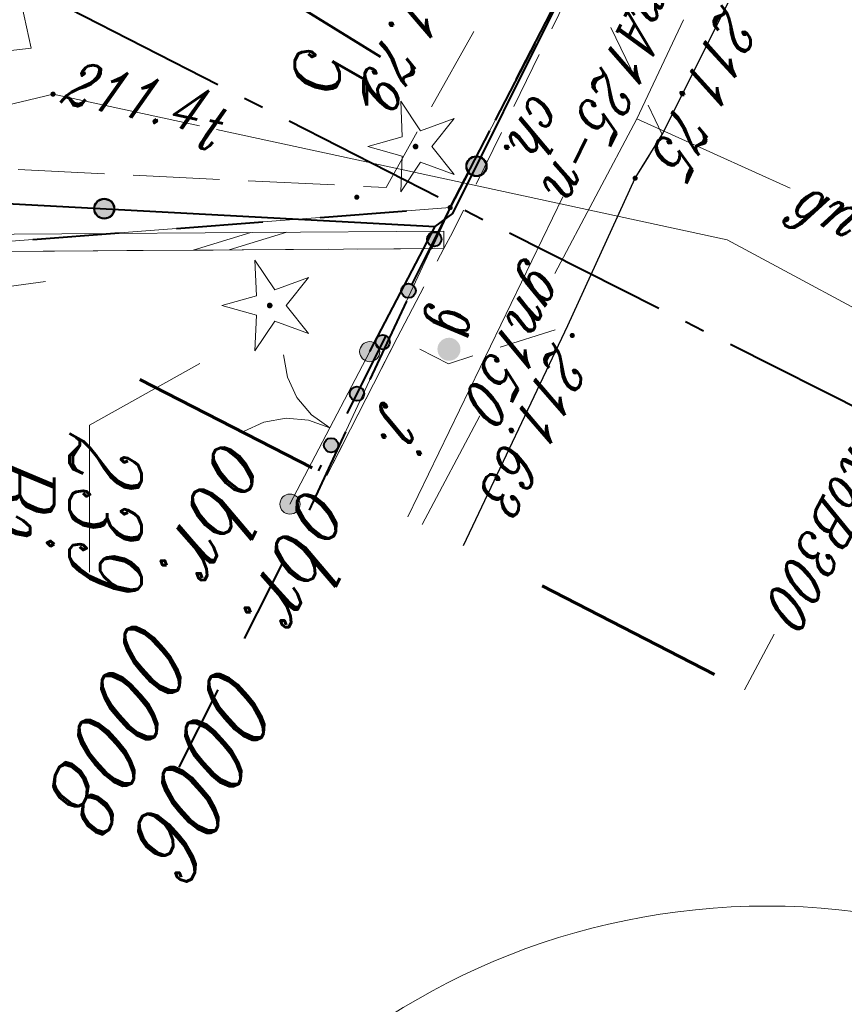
# Model space of a CAD drawing. Header units: millimetres. Extents: x -9598 to -9388, y -264557 to -264347.
# Tile 3 of 44: x -9527 to -9513, y -264530 to -264513. Entities that reach past the tile are written whole.
import ezdxf
from ezdxf.enums import TextEntityAlignment as Align

# ---------------------------------------------------------------- set-up
doc = ezdxf.new("R2010")
doc.units = ezdxf.units.MM
for name, pattern in [('Rakowicka 531_1 wstępna wersja$0$DGN Style 5', [7.845798, 3.362485, -4.483313]), ('Rakowicka 531_1 wstępna wersja$0$KTCR02-500', [1.5, 1, -0.5]), ('Rakowicka 531_1 wstępna wersja$0$KTJZ01-500', [2, 1.5, -0.5]), ('Rakowicka 531_1 wstępna wersja$0$KTPL01-500', [2, 1.5, -0.5])]:
    doc.linetypes.add(name, pattern=pattern)
doc.layers.get('0').update_dxf_attribs({"color": 20, "lineweight": 35})
doc.layers.add('-- RAMKA', color=11, linetype='Continuous')
for name, color, linetype, lineweight in [('Rakowicka 531_1 wstępna wersja$0$EGBA01', 250, 'Continuous', 0), ('Rakowicka 531_1 wstępna wersja$0$EGBD03', 250, 'Continuous', 0), ('Rakowicka 531_1 wstępna wersja$0$EGBO02', 250, 'Continuous', 0), ('Rakowicka 531_1 wstępna wersja$0$EGBU01', 250, 'Continuous', 0), ('Rakowicka 531_1 wstępna wersja$0$EPGPO_216', 7, 'Continuous', 0), ('Rakowicka 531_1 wstępna wersja$0$GSLKBR', 250, 'Continuous', 13), ('Rakowicka 531_1 wstępna wersja$0$GSSIMO', 250, 'Continuous', 13), ('Rakowicka 531_1 wstępna wersja$0$KTCR02', 250, 'Continuous', 0), ('Rakowicka 531_1 wstępna wersja$0$KTJZ01', 250, 'Continuous', 0), ('Rakowicka 531_1 wstępna wersja$0$KTKR01', 250, 'Continuous', 0), ('Rakowicka 531_1 wstępna wersja$0$KTOK05_01', 250, 'Continuous', 0), ('Rakowicka 531_1 wstępna wersja$0$KTPL01', 250, 'Continuous', 0), ('Rakowicka 531_1 wstępna wersja$0$OBOP01_01', 250, 'Continuous', 0), ('Rakowicka 531_1 wstępna wersja$0$Opisy', 8, 'Continuous', 0), ('Rakowicka 531_1 wstępna wersja$0$PRGW02', 250, 'Continuous', 0), ('Rakowicka 531_1 wstępna wersja$0$SUPC_01', 250, 'Continuous', 0), ('Rakowicka 531_1 wstępna wersja$0$SUPG_01', 250, 'Continuous', 0), ('Rakowicka 531_1 wstępna wersja$0$SUPK_01', 250, 'Continuous', 0), ('Rakowicka 531_1 wstępna wersja$0$SUPT_01', 250, 'Continuous', 0), ('Rakowicka 531_1 wstępna wersja$0$SUUS15_7a_T', 250, 'Continuous', 0), ('Rakowicka 531_1 wstępna wersja$0$SUUS25_G', 250, 'Continuous', 0), ('Rakowicka 531_1 wstępna wersja$0$Warstwa 2', 250, 'Continuous', 0), ('Rakowicka 531_1 wstępna wersja$0$Warstwa 5', 250, 'Continuous', 0)]:
    doc.layers.add(name, color=color, linetype=linetype, lineweight=lineweight)
for name, color, linetype, lineweight, true_color in [('Rakowicka 531_1 wstępna wersja$0$GEPPGD', 7, 'Continuous', 13, 0x008000), ('Rakowicka 531_1 wstępna wersja$0$GEPPGO', 7, 'Continuous', 13, 0x008000), ('Rakowicka 531_1 wstępna wersja$0$GUPTSH', 7, 'Continuous', 0, 0xff9100)]:
    doc.layers.add(name, color=color, linetype=linetype, lineweight=lineweight, true_color=true_color)
doc.styles.add('Rakowicka 531_1 wstępna wersja$0$Style-ITALIC_1250 I 0.20944', font='ITALIC_1250.shx', dxfattribs={"oblique": 12})

# ---------------------------------------------------------------- blocks, each defined once
blk = doc.blocks.new('Rakowicka 531_1 wstępna wersja$0$GEPPGO1_2')
at = {"layer": 'Rakowicka 531_1 wstępna wersja$0$GEPPGO', "linetype": 'Continuous', "lineweight": 13, "true_color": 0x008000}
blk.add_hatch(color=96, dxfattribs=at).paths.add_polyline_path([(0, -0.45), (-0.13906, -0.42798), (-0.2645, -0.36406), (-0.36406, -0.2645), (-0.42798, -0.13906), (-0.45, 0), (-0.42798, 0.13906), (-0.36406, 0.2645), (-0.2645, 0.36406), (-0.13906, 0.42798), (0, 0.45), (0.13906, 0.42798), (0.2645, 0.36406), (0.36406, 0.2645), (0.42798, 0.13906), (0.45, 0), (0.42798, -0.13906), (0.36406, -0.2645), (0.2645, -0.36406), (0.13906, -0.42798)])
blk = doc.blocks.new('Rakowicka 531_1 wstępna wersja$0$GUPTSH1')
at = {"layer": 'Rakowicka 531_1 wstępna wersja$0$GUPTSH', "linetype": 'Continuous', "lineweight": 13}
blk.add_hatch(color=30, dxfattribs=at).paths.add_polyline_path([(0, -0.45), (-0.11647, -0.43467), (-0.225, -0.38971), (-0.3182, -0.3182), (-0.38971, -0.225), (-0.43467, -0.11647), (-0.45, 0), (-0.43467, 0.11647), (-0.38971, 0.225), (-0.3182, 0.3182), (-0.225, 0.38971), (-0.11647, 0.43467), (0, 0.45), (0.11647, 0.43467), (0.225, 0.38971), (0.3182, 0.3182), (0.38971, 0.225), (0.43467, 0.11647), (0.45, 0), (0.43467, -0.11647), (0.38971, -0.225), (0.3182, -0.3182), (0.225, -0.38971), (0.11647, -0.43467)])
blk = doc.blocks.new('Rakowicka 531_1 wstępna wersja$0$OBOP01_01')
at = {"layer": 'Rakowicka 531_1 wstępna wersja$0$OBOP01_01', "linetype": 'Continuous', "lineweight": 13}
h = blk.add_hatch(color=96, dxfattribs=at)
edge = h.paths.add_edge_path()
edge.add_arc((0, 0), 0.05, 0, 360)
at = {"layer": 'Rakowicka 531_1 wstępna wersja$0$OBOP01_01', "color": 96, "linetype": 'Continuous', "lineweight": 13, "flags": 128}
blk.add_lwpolyline([(0, -0.829), (-0.167, -0.23), (-0.788, -0.256), (-0.271, 0.088), (-0.487, 0.671), (0, 0.285), (0.487, 0.671), (0.271, 0.088), (0.788, -0.256), (0.167, -0.23), (0, -0.829)], close=True, dxfattribs=at)
blk = doc.blocks.new('Rakowicka 531_1 wstępna wersja$0$GSLKBR1')
at = {"layer": 'Rakowicka 531_1 wstępna wersja$0$GSLKBR', "color": 250, "linetype": 'Continuous', "lineweight": 13, "flags": 128}
for points in [[(12.99038, 7.5), (10.6066, 4.3934), (7.5, 2.00962), (3.88229, 0.51111), (0, 0)], [(0, 0), (3.88229, -0.51111), (7.5, -2.00962), (10.6066, -4.3934), (12.99038, -7.5)]]:
    blk.add_lwpolyline(points, dxfattribs=at)
blk = doc.blocks.new('Rakowicka 531_1 wstępna wersja$0$GSSIMO1')
at = {"color": 0, "flags": 128}
for points in [[(-8.125, -2.5), (1.875, 2.5)], [(-1.875, -2.5), (8.125, 2.5)]]:
    blk.add_lwpolyline(points, dxfattribs=at)
blk = doc.blocks.new('Rakowicka 531_1 wstępna wersja$0$RTPW02')
at = {"layer": 'Rakowicka 531_1 wstępna wersja$0$Warstwa 5', "linetype": 'Continuous', "lineweight": 13}
h = blk.add_hatch(color=250, dxfattribs=at)
edge = h.paths.add_edge_path()
edge.add_arc((0, 0), 0.045, 0, 360)
blk = doc.blocks.new('Rakowicka 531_1 wstępna wersja$0$SUUS25_1')
at = {"layer": 'Rakowicka 531_1 wstępna wersja$0$SUUS25_G', "linetype": 'Continuous', "lineweight": 13}
h = blk.add_hatch(color=250, dxfattribs=at)
edge = h.paths.add_edge_path()
edge.add_arc((0, 0), 0.2, 0, 360)
blk = doc.blocks.new('*U173')
at = {"layer": 'Rakowicka 531_1 wstępna wersja$0$Opisy', "color": 250, "linetype": 'Continuous', "lineweight": 13}
blk.add_circle((0, 96.57), 240.6, dxfattribs=at)
blk = doc.blocks.new('Rakowicka 531_1 wstępna wersja')
at = {"layer": 'Rakowicka 531_1 wstępna wersja$0$EGBA01', "linetype": 'Continuous', "lineweight": 40}
h = blk.add_hatch(color=8, dxfattribs=at)
edge = h.paths.add_edge_path()
edge.add_arc((7425409.409, 5549016.445), 0.125, 0, 360)
h = blk.add_hatch(color=8, dxfattribs=at)
edge = h.paths.add_edge_path()
edge.add_arc((7425410.303, 5549015.998), 0.125, 0, 360)
h = blk.add_hatch(color=8, dxfattribs=at)
edge = h.paths.add_edge_path()
edge.add_arc((7425411.197, 5549015.55), 0.125, 0, 360)
h = blk.add_hatch(color=8, dxfattribs=at)
edge = h.paths.add_edge_path()
edge.add_arc((7425412.092, 5549015.103), 0.125, 0, 360)
h = blk.add_hatch(color=8, dxfattribs=at)
edge = h.paths.add_edge_path()
edge.add_arc((7425412.986, 5549014.655), 0.125, 0, 360)
at = {"layer": 'Rakowicka 531_1 wstępna wersja$0$KTOK05_01', "linetype": 'Continuous', "lineweight": 40}
h = blk.add_hatch(color=250, dxfattribs=at)
edge = h.paths.add_edge_path()
edge.add_arc((7425408.142, 5549017.177), 0.17, 0, 360)
at = {"layer": 'Rakowicka 531_1 wstępna wersja$0$KTOK05_01', "linetype": 'Continuous', "lineweight": 13}
h = blk.add_hatch(color=250, dxfattribs=at)
edge = h.paths.add_edge_path()
edge.add_arc((7425411.361, 5549015.325), 0.175, 0, 360)
h = blk.add_hatch(color=250, dxfattribs=at)
edge = h.paths.add_edge_path()
edge.add_arc((7425414.008, 5549013.941), 0.175, 0, 360)
at = {"layer": 'Rakowicka 531_1 wstępna wersja$0$KTOK05_01', "linetype": 'Continuous', "lineweight": 40}
h = blk.add_hatch(color=250, dxfattribs=at)
edge = h.paths.add_edge_path()
edge.add_arc((7425408.879, 5549010.718), 0.17, 0, 360)
at = {"layer": 'Rakowicka 531_1 wstępna wersja$0$EGBA01', "color": 8, "linetype": 'Continuous', "lineweight": 40}
for centre in [(7425409.409, 5549016.445), (7425410.303, 5549015.998), (7425411.197, 5549015.55), (7425412.092, 5549015.103), (7425412.986, 5549014.655)]:
    blk.add_circle(centre, 0.125, dxfattribs=at)
at = {"layer": 'Rakowicka 531_1 wstępna wersja$0$EGBD03', "color": 96, "linetype": 'Continuous', "lineweight": 13, "flags": 128}
for points in [[(7425413.498, 5549014.558), (7425408.86, 5549016.72), (7425402.04, 5549020.24), (7425394.96, 5549023.88), (7425389.67, 5549026.41), (7425377.48, 5549032.21), (7425364.05, 5549039.31)], [(7425398.14, 5549012.182), (7425402.04, 5549020.24), (7425408.86, 5549016.72), (7425409.606, 5549006.987)], [(7425409.606, 5549006.987), (7425408.86, 5549016.72), (7425413.498, 5549014.558)], [(7425415.192, 5549010.464), (7425412.637, 5549010.464), (7425411.569, 5549012.38)]]:
    blk.add_lwpolyline(points, dxfattribs=at)
at = {"layer": 'Rakowicka 531_1 wstępna wersja$0$EGBO02', "color": 96, "linetype": 'Continuous', "lineweight": 40}
for p, q in [((7425406.011, 5549018.19), (7425407.344, 5549017.502)), ((7425410.486, 5549015.962), (7425411.846, 5549015.329)), ((7425412.752, 5549014.906), (7425414.112, 5549014.273)), ((7425415.004, 5549013.822), (7425416.343, 5549013.144)), ((7425417.235, 5549012.692), (7425418.573, 5549012.014))]:
    blk.add_line(p, q, dxfattribs=at)
at = {"layer": 'Rakowicka 531_1 wstępna wersja$0$EGBO02', "color": 96, "linetype": 'Continuous', "lineweight": 40, "flags": 128}
blk.add_lwpolyline([(7425408.233, 5549017.044), (7425408.86, 5549016.72), (7425409.58, 5549016.385)], dxfattribs=at)
at = {"layer": 'Rakowicka 531_1 wstępna wersja$0$EPGPO_216', "color": 8, "linetype": 'Continuous', "lineweight": 40}
for p, q in [((7425406.638, 5549017.867), (7425405.306, 5549018.555)), ((7425408.86, 5549016.72), (7425407.527, 5549017.408)), ((7425408.86, 5549016.72), (7425410.201, 5549016.049)), ((7425409.033, 5549014.465), (7425408.918, 5549015.961)), ((7425411.096, 5549015.601), (7425412.437, 5549014.93)), ((7425413.331, 5549014.483), (7425413.433, 5549014.432)), ((7425409.224, 5549011.972), (7425409.109, 5549013.468)), ((7425409.415, 5549009.48), (7425409.3, 5549010.975))]:
    blk.add_line(p, q, dxfattribs=at)
at = {"layer": 'Rakowicka 531_1 wstępna wersja$0$EPGPO_216', "color": 8, "linetype": 'Continuous', "lineweight": 13, "flags": 128}
blk.add_lwpolyline([(7425419.385, 5549006.514), (7425410.577, 5549006.514), (7425410.144, 5549009.7)], dxfattribs=at)
at = {"layer": 'Rakowicka 531_1 wstępna wersja$0$GEPPGD', "color": 250, "linetype": 'Rakowicka 531_1 wstępna wersja$0$DGN Style 5', "lineweight": 70, "flags": 128}
blk.add_lwpolyline([(7425284.958, 5549147.04), (7425252.6, 5549083.92), (7425409.418, 5549006.623), (7425423.137, 5549033.307), (7425330.222, 5549078.944), (7425348.524, 5549115.33), (7425284.958, 5549147.04)], close=True, dxfattribs=at)
at = {"layer": 'Rakowicka 531_1 wstępna wersja$0$GSSIMO', "color": 250, "linetype": 'Continuous', "lineweight": 13, "flags": 128}
blk.add_lwpolyline([(7425409.635, 5549007.044), (7425409.57, 5549016.61), (7425409.27, 5549016.61), (7425409.337, 5549006.662)], dxfattribs=at)
at = {"layer": 'Rakowicka 531_1 wstępna wersja$0$KTCR02', "color": 250, "linetype": 'Rakowicka 531_1 wstępna wersja$0$KTCR02-500', "lineweight": 13, "flags": 128}
blk.add_lwpolyline([(7425411.12, 5549015.8), (7425409.57, 5549016.61), (7425409.28, 5549016.77), (7425405.25, 5549018.73), (7425405.61, 5549019.45), (7425407.59, 5549020.4), (7425408.349, 5549019.931), (7425410.91, 5549018.76), (7425411.57, 5549016.69), (7425411.12, 5549015.8)], close=True, dxfattribs=at)
at = {"layer": 'Rakowicka 531_1 wstępna wersja$0$KTJZ01', "color": 250, "linetype": 'Rakowicka 531_1 wstępna wersja$0$KTJZ01-500', "lineweight": 13, "flags": 128}
for points in [[(7425414.729, 5549016.952), (7425410.91, 5549018.76), (7425408.349, 5549019.931), (7425407.59, 5549020.4), (7425401.56, 5549023.41), (7425395.4, 5549026.5), (7425390.57, 5549028.92), (7425363.37, 5549042.5), (7425361.86, 5549043.22), (7425360.26, 5549043.83), (7425358.74, 5549044), (7425357.95, 5549043.83), (7425357.13, 5549043.42), (7425356.71, 5549043.03)], [(7425408.199, 5549007.223), (7425408.18, 5549008.8), (7425408.51, 5549015.61), (7425405.18, 5549017.48), (7425400.68, 5549019.75), (7425401.55, 5549020.59), (7425394.96, 5549023.88), (7425390.04, 5549026.39)], [(7425401.56, 5549023.41), (7425407.59, 5549020.4)], [(7425414.729, 5549016.952), (7425410.91, 5549018.76)], [(7425411.12, 5549015.8), (7425413.51, 5549014.581)]]:
    blk.add_lwpolyline(points, dxfattribs=at)
at = {"layer": 'Rakowicka 531_1 wstępna wersja$0$KTKR01', "color": 250, "linetype": 'Continuous', "lineweight": 30, "flags": 128}
blk.add_lwpolyline([(7425414.729, 5549016.952), (7425410.91, 5549018.76), (7425408.349, 5549019.931), (7425407.59, 5549020.4), (7425401.56, 5549023.41), (7425395.4, 5549026.5), (7425390.57, 5549028.92), (7425363.37, 5549042.5), (7425361.86, 5549043.22), (7425360.26, 5549043.83), (7425358.74, 5549044), (7425357.95, 5549043.83), (7425357.13, 5549043.42), (7425356.71, 5549043.03), (7425356.34, 5549042.65), (7425355.37, 5549041.75), (7425355.12, 5549041.34), (7425354.07, 5549038.72), (7425352.442, 5549034.707)], dxfattribs=at)
at = {"layer": 'Rakowicka 531_1 wstępna wersja$0$KTOK05_01', "color": 250, "linetype": 'Continuous', "lineweight": 13}
blk.add_line((7425411.361, 5549015.325), (7425414.008, 5549013.941), dxfattribs=at)
at = {"layer": 'Rakowicka 531_1 wstępna wersja$0$KTOK05_01', "color": 250, "linetype": 'Continuous', "lineweight": 40, "flags": 128}
for points in [[(7425411.361, 5549015.325), (7425409.19, 5549016.46), (7425408.96, 5549016.77), (7425405.42, 5549018.53)], [(7425408.708, 5549006.973), (7425408.7, 5549007.41), (7425409.19, 5549016.46)]]:
    blk.add_lwpolyline(points, dxfattribs=at)
at = {"layer": 'Rakowicka 531_1 wstępna wersja$0$KTOK05_01', "color": 250, "linetype": 'Continuous', "lineweight": 40}
for centre, radius in [((7425408.142, 5549017.177), 0.175), ((7425408.142, 5549017.177), 0.17), ((7425408.879, 5549010.718), 0.175), ((7425408.879, 5549010.718), 0.17)]:
    blk.add_circle(centre, radius, dxfattribs=at)
at = {"layer": 'Rakowicka 531_1 wstępna wersja$0$KTOK05_01', "color": 250, "linetype": 'Continuous', "lineweight": 13}
for centre in [(7425411.361, 5549015.325), (7425414.008, 5549013.941)]:
    blk.add_circle(centre, 0.175, dxfattribs=at)
at = {"layer": 'Rakowicka 531_1 wstępna wersja$0$KTPL01', "color": 250, "linetype": 'Rakowicka 531_1 wstępna wersja$0$KTPL01-500', "lineweight": 13, "flags": 128}
for points in [[(7425409.57, 5549016.61), (7425409.635, 5549007.044)], [(7425413.51, 5549014.581), (7425411.12, 5549015.8)]]:
    blk.add_lwpolyline(points, dxfattribs=at)
at = {"layer": 'Rakowicka 531_1 wstępna wersja$0$PRGW02', "color": 8, "linetype": 'Continuous', "lineweight": 40}
for p, q in [((7425412.543, 5549024.173), (7425411.237, 5549021.584)), ((7425411.003, 5549021.119), (7425410.845, 5549020.807)), ((7425410.611, 5549020.342), (7425409.305, 5549017.753)), ((7425409.071, 5549017.289), (7425408.913, 5549016.976)), ((7425408.678, 5549016.513), (7425407.36, 5549013.929)), ((7425407.123, 5549013.466), (7425406.964, 5549013.155)), ((7425406.728, 5549012.691), (7425405.41, 5549010.108))]:
    blk.add_line(p, q, dxfattribs=at)
at = {"layer": 'Rakowicka 531_1 wstępna wersja$0$SUPC_01', "color": 212, "linetype": 'Continuous', "lineweight": 13, "flags": 128}
blk.add_lwpolyline([(7425404.418, 5549009.087), (7425406.09, 5549009.45), (7425406.236, 5549008.191)], dxfattribs=at)
at = {"layer": 'Rakowicka 531_1 wstępna wersja$0$SUPG_01', "color": 52, "linetype": 'Continuous', "lineweight": 13, "flags": 128}
for points in [[(7425407.32, 5549019.96), (7425408.525, 5549022.621)], [(7425405.599, 5549020.771), (7425407.32, 5549019.96), (7425410.007, 5549018.539)], [(7425408.672, 5549018.676), (7425414.232, 5549015.985)], [(7425412.474, 5549017.235), (7425414.361, 5549016.237)]]:
    blk.add_lwpolyline(points, dxfattribs=at)
at = {"layer": 'Rakowicka 531_1 wstępna wersja$0$SUPK_01', "color": 36, "linetype": 'Continuous', "lineweight": 13, "flags": 128}
blk.add_lwpolyline([(7425416.265, 5549022.344), (7425417.235, 5549021.826)], dxfattribs=at)
at = {"layer": 'Rakowicka 531_1 wstępna wersja$0$SUPT_01', "color": 30, "linetype": 'Continuous', "lineweight": 13, "flags": 128}
for points in [[(7425407.503, 5549012.666), (7425409.42, 5549021.53), (7425411.2, 5549024.84), (7425413.09, 5549029.83)], [(7425407.421, 5549007.607), (7425406.89, 5549009.83), (7425407.439, 5549012.371)]]:
    blk.add_lwpolyline(points, dxfattribs=at)
at = {"layer": 'Rakowicka 531_1 wstępna wersja$0$GSSIMO', "color": 250, "linetype": 'Continuous', "lineweight": 13, "xscale": 0.1, "yscale": 0.0600026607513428, "zscale": 0.07746138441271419, "rotation": 270.3871276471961}
blk.add_blockref('Rakowicka 531_1 wstępna wersja$0$GSSIMO1', (7425409.444, 5549013.075), dxfattribs=at)
at = {"layer": 'Rakowicka 531_1 wstępna wersja$0$KTOK05_01', "color": 250, "linetype": 'Continuous', "lineweight": 13, "xscale": 0.1, "yscale": 0.1, "zscale": 0.1, "rotation": 242.3984606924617}
blk.add_blockref('Rakowicka 531_1 wstępna wersja$0$GSLKBR1', (7425412.685, 5549014.633), dxfattribs=at)
at = {"layer": 'Rakowicka 531_1 wstępna wersja$0$OBOP01_01', "color": 96, "linetype": 'Continuous', "lineweight": 13}
for p in [(7425407.8, 5549016.12), (7425410.56, 5549013.59)]:
    blk.add_blockref('Rakowicka 531_1 wstępna wersja$0$OBOP01_01', p, dxfattribs=at)
at = {"layer": 'Rakowicka 531_1 wstępna wersja$0$Opisy', "color": 250, "linetype": 'Continuous', "lineweight": 13, "xscale": 0.0506113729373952, "yscale": 0.0506113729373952, "zscale": 0.0506113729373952}
blk.add_blockref('*U173', (7425433.165, 5549017.333), dxfattribs=at)
at = {"layer": 'Rakowicka 531_1 wstępna wersja$0$SUUS15_7a_T', "color": 30, "linetype": 'Continuous', "lineweight": 13, "xscale": 0.1, "yscale": 0.1, "zscale": 0.1}
blk.add_blockref('Rakowicka 531_1 wstępna wersja$0$GUPTSH1', (7425406.89, 5549009.83), dxfattribs=at)
at = {"layer": 'Rakowicka 531_1 wstępna wersja$0$SUUS25_G', "color": 250, "linetype": 'Continuous', "lineweight": 13, "rotation": 53.9303713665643}
blk.add_blockref('Rakowicka 531_1 wstępna wersja$0$SUUS25_1', (7425411.32, 5549016.7), dxfattribs=at)
at = {"layer": 'Rakowicka 531_1 wstępna wersja$0$Warstwa 2', "color": 96, "linetype": 'Continuous', "lineweight": 13, "true_color": 0x008000, "xscale": 0.1, "yscale": 0.1, "zscale": 0.1}
blk.add_blockref('Rakowicka 531_1 wstępna wersja$0$GEPPGO1_2', (7425408.86, 5549016.72), dxfattribs=at)
at = {"layer": 'Rakowicka 531_1 wstępna wersja$0$Warstwa 5', "color": 250, "linetype": 'Continuous', "lineweight": 13}
for p in [(7425408.349, 5549019.931), (7425411.08, 5549018.84), (7425408.68, 5549015.1)]:
    blk.add_blockref('Rakowicka 531_1 wstępna wersja$0$RTPW02', p, dxfattribs=at)
at = {"layer": 'Rakowicka 531_1 wstępna wersja$0$EGBD03', "color": 96, "linetype": 'Continuous', "lineweight": 30, "char_height": 1.25, "attachment_point": 7, "rotation": 359.9998, "line_spacing_factor": 0.6, "style": 'Rakowicka 531_1 wstępna wersja$0$Style-ITALIC_1250 I 0.20944'}
for s, insert in [('\\H1x;\\W0.8;237/5', (7425402.366, 5549013.609)), ('\\H1x;\\W0.8;239', (7425412.739, 5549010.114))]:
    blk.add_mtext(s, dxfattribs=dict(at, insert=insert))
at = {"layer": 'Rakowicka 531_1 wstępna wersja$0$EGBO02', "color": 96, "linetype": 'Continuous', "lineweight": 30, "char_height": 1.25, "attachment_point": 7, "rotation": 333.8086, "line_spacing_factor": 0.6, "style": 'Rakowicka 531_1 wstępna wersja$0$Style-ITALIC_1250 I 0.20944'}
for s, insert in [('\\H1x;\\W0.8;obr. 0006', (7425413.617, 5549014.237)), ('\\H1x;\\W0.8;obr. 0008', (7425412.799, 5549012.78))]:
    blk.add_mtext(s, dxfattribs=dict(at, insert=insert))
at = {"layer": 'Rakowicka 531_1 wstępna wersja$0$EGBU01', "color": 96, "linetype": 'Continuous', "lineweight": 30, "insert": (7425413.026, 5549008.597), "char_height": 1.25, "attachment_point": 7, "rotation": 359.9998, "line_spacing_factor": 0.6, "style": 'Rakowicka 531_1 wstępna wersja$0$Style-ITALIC_1250 I 0.20944'}
blk.add_mtext('\\H1x;\\W0.8;Bi', dxfattribs=at)
at = {"layer": 'Rakowicka 531_1 wstępna wersja$0$KTCR02', "color": 250, "linetype": 'Continuous', "lineweight": 13, "style": 'Rakowicka 531_1 wstępna wersja$0$Style-ITALIC_1250 I 0.20944', "oblique": 12, "width": 0.8}
blk.add_text('ch.', height=0.75, rotation=332.7336, dxfattribs=at).set_placement((7425407.402, 5549017.877), align=Align.CENTER)
at = {"layer": 'Rakowicka 531_1 wstępna wersja$0$KTJZ01', "color": 250, "linetype": 'Continuous', "lineweight": 13, "style": 'Rakowicka 531_1 wstępna wersja$0$Style-ITALIC_1250 I 0.20944', "oblique": 12, "width": 0.8}
blk.add_text('j.', height=0.75, rotation=333.5101, dxfattribs=at).set_placement((7425412.714, 5549015.586), align=Align.CENTER)
at = {"layer": 'Rakowicka 531_1 wstępna wersja$0$SUPG_01', "color": 250, "linetype": 'Continuous', "lineweight": 13, "style": 'Rakowicka 531_1 wstępna wersja$0$Style-ITALIC_1250 I 0.20944', "oblique": 12, "width": 0.8}
for s, rotation, p in [('gn50', 65.6479, (7425409.034, 5549023.746)), ('gnA125-n', 334.171, (7425406.645, 5549019.633)), ('gn150', 332.1308, (7425411.241, 5549017.887))]:
    blk.add_text(s, height=0.75, rotation=rotation, dxfattribs=at).set_placement(p, align=Align.MIDDLE_CENTER)
at = {"layer": 'Rakowicka 531_1 wstępna wersja$0$SUPK_01', "color": 36, "linetype": 'Continuous', "lineweight": 13, "style": 'Rakowicka 531_1 wstępna wersja$0$Style-ITALIC_1250 I 0.20944', "oblique": 12, "width": 0.8}
blk.add_text('koB300', height=0.75, rotation=331.9041, dxfattribs=at).set_placement((7425414.576, 5549023.246), align=Align.MIDDLE_CENTER)
at = {"layer": 'Rakowicka 531_1 wstępna wersja$0$SUPT_01', "color": 30, "linetype": 'Continuous', "lineweight": 13, "style": 'Rakowicka 531_1 wstępna wersja$0$Style-ITALIC_1250 I 0.20944', "oblique": 12, "width": 0.8}
blk.add_text('t', height=0.75, rotation=77.7983, dxfattribs=at).set_placement((7425407.471, 5549012.519), align=Align.MIDDLE_CENTER)
at = {"layer": 'Rakowicka 531_1 wstępna wersja$0$SUUS15_7a_T', "color": 30, "linetype": 'Continuous', "lineweight": 13, "insert": (7425407.028, 5549009.932), "char_height": 0.75, "attachment_point": 7, "rotation": 77.682, "line_spacing_factor": 0.6, "style": 'Rakowicka 531_1 wstępna wersja$0$Style-ITALIC_1250 I 0.20944'}
blk.add_mtext('\\H1x;\\W0.8;211.4', dxfattribs=at)
at = {"layer": 'Rakowicka 531_1 wstępna wersja$0$SUUS25_G', "color": 250, "linetype": 'Continuous', "lineweight": 13, "insert": (7425410.556, 5549016.289), "char_height": 0.75, "attachment_point": 7, "rotation": 359.9998, "line_spacing_factor": 0.6, "style": 'Rakowicka 531_1 wstępna wersja$0$Style-ITALIC_1250 I 0.20944'}
blk.add_mtext('\\H1x;\\W0.8;g', dxfattribs=at)
at = {"layer": 'Rakowicka 531_1 wstępna wersja$0$Warstwa 5', "color": 250, "linetype": 'Continuous', "lineweight": 13, "char_height": 0.75, "attachment_point": 7, "line_spacing_factor": 0.6, "style": 'Rakowicka 531_1 wstępna wersja$0$Style-ITALIC_1250 I 0.20944'}
for s, insert, rotation in [('\\H1x;\\W0.8;211.75', (7425405.32, 5549021.436), 335.0987), ('\\H1x;\\W0.8;211.63', (7425411.185, 5549018.506), 333.8661), ('\\H1x;\\W0.8;211.79', (7425404.138, 5549016.437), 333.3552)]:
    blk.add_mtext(s, dxfattribs=dict(at, insert=insert, rotation=rotation))

msp = doc.modelspace()

# ---------------------------------------------------------------- block references
at = {"layer": '-- RAMKA', "rotation": 270}
msp.add_blockref('Rakowicka 531_1 wstępna wersja', (-5558536.267, 7160892.827), dxfattribs=at)

doc.saveas('drawing.dxf')
